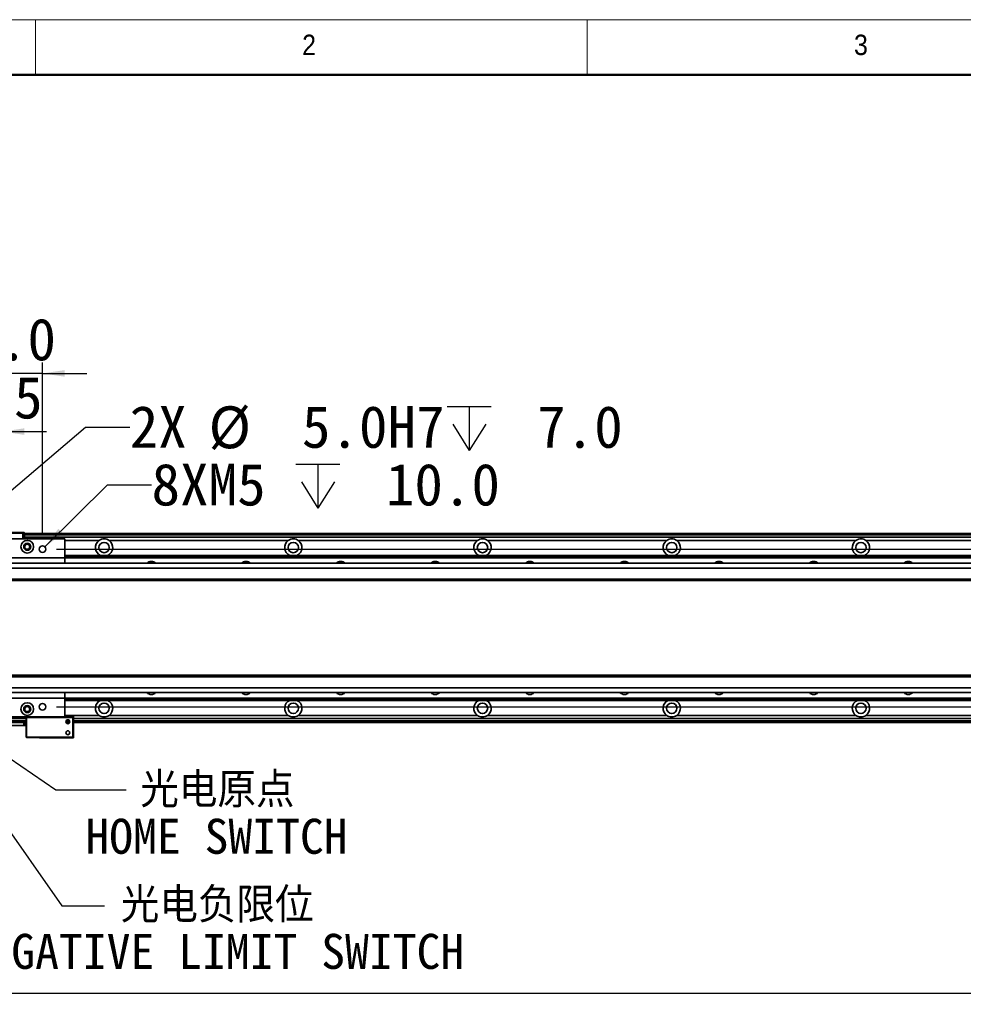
# Model space of a CAD drawing. Header units: millimetres. Extents: x 35 to 2905, y 35 to 2044.
# Tile 4 of 11: x 410 to 1008, y 1419 to 2044. Entities that reach past the tile are written whole.
import ezdxf

# ---------------------------------------------------------------- set-up
doc = ezdxf.new("R2010")
doc.units = ezdxf.units.MM
doc.header["$LTSCALE"] = 7
doc.layers.add('黑色实线', color=7, linetype='Continuous')
doc.styles.add('SLDTEXTSTYLE1', font='Gothic.ttf', dxfattribs={"width": 0.913})
doc.styles.add('SLDTEXTSTYLE8', font='txt')
doc.styles.add('SLDTEXTSTYLE9', font='txt', dxfattribs={"bigfont": 'bigfont'})
doc.dimstyles.new('SLDDIMSTYLE0', dxfattribs={"dimtxt": 26.6, "dimasz": 14, "dimexe": 0, "dimexo": 0.0625, "dimgap": 6.65, "dimtad": 2, "dimdec": 1, "dimrnd": 1e-09, "dimzin": 4, "dimdsep": 46, "dimtxsty": 'SLDTEXTSTYLE8', "dimsah": 1, "dimcen": 0.09, "dimadec": 0, "dimazin": 1, "dimtfac": 1, "dimtdec": 1, "dimtmove": 0, "dimatfit": 0, "dimfxl": 0, "dimfrac": 2, "dimtolj": 1, "dimtzin": 12, "dimarcsym": 0})
doc.dimstyles.new('SLDDIMSTYLE1', dxfattribs={"dimtxt": 26.6, "dimasz": 14, "dimexe": 0, "dimexo": 0.0625, "dimgap": 6.65, "dimtad": 2, "dimdec": 1, "dimrnd": 1e-09, "dimzin": 12, "dimdsep": 46, "dimtxsty": 'SLDTEXTSTYLE8', "dimsah": 1, "dimcen": 0.09, "dimadec": 0, "dimazin": 3, "dimtfac": 1, "dimtdec": 1, "dimtmove": 0, "dimatfit": 0, "dimfxl": 0, "dimfrac": 2, "dimtolj": 1, "dimtzin": 12, "dimarcsym": 0})
doc.dimstyles.new('SLDDIMSTYLE2', dxfattribs={"dimtxt": 0.18, "dimasz": 14, "dimexe": 0, "dimexo": 0.0625, "dimgap": 0, "dimtad": 0, "dimtih": 1, "dimtoh": 1, "dimdec": 0, "dimrnd": 1e-09, "dimzin": 0, "dimdsep": 46, "dimtxsty": 'Standard', "dimsah": 1, "dimcen": 0.09, "dimadec": 0, "dimazin": 0, "dimtfac": 14, "dimtdec": 0, "dimtofl": 0, "dimtmove": 0, "dimatfit": 3, "dimfxl": 0, "dimfrac": 2, "dimtolj": 1, "dimtzin": 0, "dimarcsym": 0})
doc.dimstyles.new('SLDDIMSTYLE3', dxfattribs={"dimtxt": 26.6, "dimasz": 14, "dimexe": 0, "dimexo": 0.0625, "dimgap": 6.65, "dimtad": 0, "dimtih": 1, "dimtoh": 1, "dimdec": 6, "dimrnd": 1e-09, "dimzin": 12, "dimdsep": 46, "dimtxsty": 'SLDTEXTSTYLE8', "dimsah": 1, "dimcen": 0, "dimadec": 0, "dimazin": 3, "dimtfac": 1, "dimtdec": 1, "dimtofl": 0, "dimtmove": 0, "dimatfit": 3, "dimfxl": 0, "dimfrac": 2, "dimtolj": 1, "dimtzin": 12, "dimarcsym": 0})
doc.dimstyles.new('SLDDIMSTYLE4', dxfattribs={"dimtxt": 26.6, "dimasz": 14, "dimexe": 0, "dimexo": 0.0625, "dimgap": 6.65, "dimtad": 0, "dimtih": 1, "dimtoh": 1, "dimdec": 1, "dimrnd": 1e-09, "dimzin": 4, "dimdsep": 46, "dimtxsty": 'SLDTEXTSTYLE8', "dimsah": 1, "dimcen": 0, "dimadec": 0, "dimazin": 1, "dimtfac": 1, "dimtdec": 1, "dimtofl": 0, "dimtmove": 0, "dimatfit": 3, "dimfxl": 0, "dimfrac": 2, "dimtolj": 1, "dimtzin": 12, "dimarcsym": 0})
doc.dimstyles.new('SLDDIMSTYLE5', dxfattribs={"dimtxt": 26.6, "dimasz": 14, "dimexe": 0, "dimexo": 0.0625, "dimgap": 6.65, "dimtad": 2, "dimdec": 1, "dimrnd": 1e-09, "dimzin": 4, "dimdsep": 46, "dimtxsty": 'SLDTEXTSTYLE8', "dimsah": 1, "dimcen": 0.09, "dimadec": 0, "dimazin": 1, "dimtfac": 1, "dimtdec": 1, "dimtofl": 0, "dimtmove": 0, "dimatfit": 3, "dimfxl": 0, "dimfrac": 2, "dimtolj": 1, "dimtzin": 12, "dimarcsym": 0})

# ---------------------------------------------------------------- blocks, each defined once
blk = doc.blocks.new('_D_7')
at = {"layer": '黑色实线'}
for p, q in [((322.56, 1716.99), (322.56, 1826.58)), ((424.56, 1716.99), (424.56, 1826.58)), ((322.56, 1819.58), (294.56, 1819.58)), ((424.56, 1819.58), (322.56, 1819.58)), ((424.56, 1819.58), (452.56, 1819.58))]:
    blk.add_line(p, q, dxfattribs=at)
for points in [[(322.56, 1819.58), (308.56, 1821.68), (308.56, 1817.48)], [(424.56, 1819.58), (438.56, 1817.48), (438.56, 1821.68)]]:
    blk.add_solid(points, dxfattribs=at)
at = {"layer": '黑色实线', "insert": (342.58, 1854.48), "char_height": 26.6, "attachment_point": 1, "style": 'SLDTEXTSTYLE8'}
blk.add_mtext('102.0', dxfattribs=at)
blk = doc.blocks.new('_D_8')
at = {"layer": '黑色实线'}
for p, q in [((2181.56, 1708.1), (2181.56, 1736.1)), ((433.45, 1708.1), (2188.56, 1708.1)), ((2181.56, 1608.1), (2181.56, 1708.1)), ((433.45, 1608.1), (2188.56, 1608.1)), ((2181.56, 1608.1), (2181.56, 1580.1))]:
    blk.add_line(p, q, dxfattribs=at)
for points in [[(2181.56, 1708.1), (2183.66, 1722.1), (2179.46, 1722.1)], [(2181.56, 1608.1), (2179.46, 1594.1), (2183.66, 1594.1)]]:
    blk.add_solid(points, dxfattribs=at)
at = {"layer": '黑色实线', "insert": (2146.66, 1618.21), "char_height": 26.6, "attachment_point": 1, "rotation": 90, "style": 'SLDTEXTSTYLE8'}
blk.add_mtext('100.0', dxfattribs=at)
blk = doc.blocks.new('SW_SYMBOL_HOLE_DEPTH')
at = {"layer": '黑色实线', "color": 0}
for p, q in [((0, 6125), (5600, 6125)), ((2800, 6125), (2800, 525)), ((700, 3885), (2800, 525)), ((4900, 3885), (2800, 525))]:
    blk.add_line(p, q, dxfattribs=at)
blk = doc.blocks.new('_D_9')
at = {"layer": '黑色实线'}
for p, q in [((426.05, 1709.58), (465.65, 1748.98)), ((465.65, 1748.98), (493.65, 1748.98))]:
    blk.add_line(p, q, dxfattribs=at)
blk.add_solid([(426.05, 1709.58), (437.46, 1717.97), (434.5, 1720.94)], dxfattribs=at)
at = {"layer": '黑色实线', "xscale": 0.004985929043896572, "yscale": 0.004985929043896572, "zscale": 0.004985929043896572}
blk.add_blockref('SW_SYMBOL_HOLE_DEPTH', (585.23, 1731.37), dxfattribs=at)
at = {"layer": '黑色实线', "char_height": 26.6, "attachment_point": 1, "style": 'SLDTEXTSTYLE8'}
for s, insert in [('8XM5', (493.65, 1762.38)), (' 10.0', (624.17, 1762.38))]:
    blk.add_mtext(s, dxfattribs=dict(at, insert=insert))
blk = doc.blocks.new('_D_10')
at = {"layer": '黑色实线'}
for p, q in [((362.97, 1709.72), (451.8, 1785.58)), ((451.8, 1785.58), (479.8, 1785.58))]:
    blk.add_line(p, q, dxfattribs=at)
blk.add_solid([(362.97, 1709.72), (374.98, 1717.22), (372.25, 1720.41)], dxfattribs=at)
at = {"layer": '黑色实线', "xscale": 0.004985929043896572, "yscale": 0.004985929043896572, "zscale": 0.004985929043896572}
blk.add_blockref('SW_SYMBOL_HOLE_DEPTH', (681.17, 1767.97), dxfattribs=at)
at = {"layer": '黑色实线', "char_height": 26.6, "attachment_point": 1, "style": 'SLDTEXTSTYLE8'}
for s, insert in [('2X ', (479.8, 1798.98)), ('%%c', (529.83, 1798.72)), (' 5.0H7 ', (570.93, 1798.98)), (' 7.0', (720.1, 1798.98))]:
    blk.add_mtext(s, dxfattribs=dict(at, insert=insert))
blk = doc.blocks.new('_D_11')
at = {"layer": '黑色实线'}
for p, q in [((373.56, 1755.7), (373.56, 1789.67)), ((399.06, 1716.99), (399.06, 1789.67)), ((373.56, 1782.67), (345.56, 1782.67)), ((399.06, 1782.67), (373.56, 1782.67)), ((399.06, 1782.67), (427.06, 1782.67))]:
    blk.add_line(p, q, dxfattribs=at)
for points in [[(373.56, 1782.67), (359.56, 1784.77), (359.56, 1780.57)], [(399.06, 1782.67), (413.06, 1780.57), (413.06, 1784.77)]]:
    blk.add_solid(points, dxfattribs=at)
at = {"layer": '黑色实线', "insert": (352.18, 1817.58), "char_height": 26.6, "attachment_point": 1, "style": 'SLDTEXTSTYLE8'}
blk.add_mtext('25.5', dxfattribs=at)
blk = doc.blocks.new('_D_18')
at = {"layer": '黑色实线'}
for p, q in [((373.56, 1548.26), (373.56, 1419.3)), ((1993.56, 1548.26), (1993.56, 1419.3)), ((373.56, 1426.3), (1993.56, 1426.3))]:
    blk.add_line(p, q, dxfattribs=at)
for points in [[(373.56, 1426.3), (387.56, 1424.2), (387.56, 1428.4)], [(1993.56, 1426.3), (1979.56, 1428.4), (1979.56, 1424.2)]]:
    blk.add_solid(points, dxfattribs=at)
at = {"layer": '黑色实线', "insert": (1142.52, 1461.21), "char_height": 26.6, "attachment_point": 1, "style": 'SLDTEXTSTYLE8'}
blk.add_mtext('1620.0', dxfattribs=at)
blk = doc.blocks.new('SW_NOTE_7')
at = {"layer": '黑色实线', "color": 0, "char_height": 22.225, "attachment_point": 2}
for s, insert, style in [('光电原点', (57.97, 11.07), 'SLDTEXTSTYLE9'), ('HOME SWITCH', (57.38, -18.32), 'SLDTEXTSTYLE8')]:
    blk.add_mtext(s, dxfattribs=dict(at, insert=insert, style=style))
blk = doc.blocks.new('SW_NOTE_8')
at = {"layer": '黑色实线', "color": 0, "char_height": 22.225, "attachment_point": 2}
for s, insert, style in [('光电负限位', (71.51, 11.64), 'SLDTEXTSTYLE9'), ('NEGATIVE LIMIT SWITCH', (69.44, -17.75), 'SLDTEXTSTYLE8')]:
    blk.add_mtext(s, dxfattribs=dict(at, insert=insert, style=style))

msp = doc.modelspace()

# ---------------------------------------------------------------- linework, layer by layer
at = {"color": 7, "linetype": 'Continuous', "lineweight": 18}
for p, q in [((2905, 2044), (35, 2044)), ((420, 2009), (420, 2044)), ((770, 2044), (770, 2009)), ((70, 2009), (2870, 2009))]:
    msp.add_line(p, q, dxfattribs=at)
at = {"color": 7, "linetype": 'Continuous', "lineweight": 50}
msp.add_line((2870, 2009), (70, 2009), dxfattribs=at)
at = {"color": 7, "linetype": 'Continuous', "lineweight": 35}
for p, q in [((412.0639219, 1718.2998475), (404.0639355, 1718.2998475)), ((404.1882112, 1718.5998452), (411.939676, 1718.5998452)), ((412.0639219, 1718.2998475), (411.939676, 1718.5998452)), ((411.939676, 1718.5998452), (412.7639487, 1718.5998452)), ((412.0639219, 1714.5998445), (412.0639219, 1718.2998475)), ((413.0639388, 1718.2998475), (412.0639219, 1718.2998475)), ((413.0639388, 1718.2998475), (412.7639487, 1718.5998452)), ((413.0639388, 1718.2998475), (413.0639388, 1714.5998445)), ((1954.0638878, 1718.104985), (413.0639388, 1718.104985)), ((438.5639384, 1714.5998445), (308.5639431, 1714.5998445)), ((413.0639388, 1717.9049854), (1954.0638878, 1717.9049854)), ((413.0639388, 1717.7049857), (1954.0638878, 1717.7049857)), ((1954.0638878, 1717.604984), (413.0639388, 1717.604984)), ((1954.0638878, 1715.5998465), (413.0639388, 1715.5998465)), ((438.5639384, 1714.5998445), (438.5639384, 1702.5998463)), ((580.3943827, 1713.5998462), (466.7335107, 1713.5998462)), ((700.3943875, 1713.5998462), (586.7335155, 1713.5998462)), ((820.3943326, 1713.5998462), (706.7335202, 1713.5998462)), ((940.3943374, 1713.5998462), (826.733525, 1713.5998462)), ((1060.3944018, 1713.5998462), (946.7335298, 1713.5998462)), ((438.5639384, 1702.5998463), (308.5639431, 1702.5998463)), ((438.5639384, 1704.0998456), (1928.5639479, 1704.0998456)), ((438.5639384, 1703.8068254), (1928.5639479, 1703.8068254)), ((438.5639384, 1702.907965), (1928.5639479, 1702.907965)), ((438.5639384, 1702.6149449), (1928.5639479, 1702.6149449)), ((438.5639384, 1702.5998463), (438.5639384, 1699.1049838)), ((2079.064007, 1699.1049838), (288.0639388, 1699.1049838)), ((2079.064007, 1696.1049814), (288.0639388, 1696.1049814)), ((2079.064007, 1689.1049803), (288.0639388, 1689.1049803)), ((288.0639388, 1688.1049801), (2079.064007, 1688.1049801)), ((2079.064007, 1628.1049852), (288.0639388, 1628.1049852)), ((2079.064007, 1627.1049869), (288.0639388, 1627.1049869)), ((2079.064007, 1620.1049876), (288.0639388, 1620.1049876)), ((2079.064007, 1617.1049853), (288.0639388, 1617.1049853)), ((438.5639384, 1613.5998447), (308.5639431, 1613.5998447)), ((438.5639384, 1617.1049853), (438.5639384, 1613.5998447)), ((438.5639384, 1613.5998447), (438.5639384, 1601.5998465)), ((438.5639384, 1613.5950205), (1928.5639479, 1613.5950205)), ((438.5639384, 1613.302004), (1928.5639479, 1613.302004)), ((438.5639384, 1612.4031399), (1928.5639479, 1612.4031399)), ((438.5639384, 1612.1101235), (1928.5639479, 1612.1101235)), ((438.5639384, 1601.5998465), (308.5639431, 1601.5998465)), ((414.063926, 1600.6101225), (383.5639312, 1600.6101225)), ((414.3639459, 1601.5998465), (414.063926, 1601.2998451)), ((414.3639459, 1601.2998451), (414.063926, 1601.2998451)), ((414.063926, 1588.8998438), (414.063926, 1601.2998451)), ((414.3639459, 1601.2998451), (414.4881918, 1601.5998465)), ((414.3639459, 1601.2998451), (414.3639459, 1588.8998438)), ((443.763937, 1601.2998451), (414.3639459, 1601.2998451)), ((438.5639384, 1601.8998441), (444.0639272, 1601.8998441)), ((438.5639384, 1601.5998465), (443.6396613, 1601.5998465)), ((443.763937, 1601.2998451), (443.6396613, 1601.5998465)), ((443.6396613, 1601.5998465), (443.763937, 1601.5998465)), ((444.0639272, 1601.2998451), (443.763937, 1601.5998465)), ((443.763937, 1588.8998438), (443.763937, 1601.2998451)), ((444.0639272, 1601.2998451), (443.763937, 1601.2998451)), ((444.0639272, 1601.2998451), (444.0639272, 1601.8998441)), ((444.0639272, 1601.2998451), (444.0639272, 1588.8998438)), ((1925.0639632, 1600.6101225), (444.0639272, 1600.6101225)), ((580.3943827, 1602.6101228), (466.7335107, 1602.6101228)), ((700.3943875, 1602.6101228), (586.7335155, 1602.6101228)), ((820.3943326, 1602.6101228), (706.7335202, 1602.6101228)), ((940.3943374, 1602.6101228), (826.733525, 1602.6101228)), ((1060.3944018, 1602.6101228), (946.7335298, 1602.6101228)), ((414.063926, 1598.104984), (383.5639312, 1598.104984)), ((412.5639453, 1596.1049874), (383.5639312, 1596.1049874)), ((412.5639453, 1596.1049874), (412.5639453, 1598.104984)), ((413.5639324, 1596.1049874), (412.5639453, 1596.1049874)), ((413.5639324, 1598.104984), (413.5639324, 1596.1049874)), ((441.7118087, 1598.104984), (439.4160762, 1598.104984)), ((1925.0639632, 1598.104984), (444.0639272, 1598.104984)), ((414.063926, 1588.8998438), (414.3639459, 1588.8998438)), ((414.3639459, 1588.5998462), (414.063926, 1588.8998438)), ((414.3639459, 1588.8998438), (443.763937, 1588.8998438)), ((414.3639459, 1588.8998438), (414.4881918, 1588.5998462)), ((414.4881918, 1588.5998462), (414.3639459, 1588.5998462)), ((443.6396613, 1588.5998462), (414.4881918, 1588.5998462)), ((422.5639357, 1588.2998486), (422.5639357, 1588.5998462)), ((422.5639357, 1588.2998486), (444.0639272, 1588.2998486)), ((443.763937, 1588.8998438), (443.6396613, 1588.5998462)), ((443.763937, 1588.5998462), (443.6396613, 1588.5998462)), ((443.763937, 1588.8998438), (444.0639272, 1588.8998438)), ((444.0639272, 1588.8998438), (443.763937, 1588.5998462)), ((444.0639272, 1588.2998486), (444.0639272, 1588.8998438))]:
    msp.add_line(p, q, dxfattribs=at)
at = {"color": 8, "linetype": 'Continuous', "lineweight": 35}
for p, q in [((1954.0638878, 1717.104983), (413.0639388, 1717.104983)), ((460.3943481, 1713.5998462), (438.5639384, 1713.5998462)), ((460.3943481, 1602.6101228), (438.5639384, 1602.6101228)), ((414.063926, 1599.1049823), (383.5639312, 1599.1049823)), ((441.7073085, 1599.1049823), (439.4205465, 1599.1049823)), ((1925.0639632, 1599.1049823), (444.0639272, 1599.1049823))]:
    msp.add_line(p, q, dxfattribs=at)
at = {"color": 7, "linetype": 'Continuous', "lineweight": 35, "flags": 128}
for points in [[(439.1343846, 1699.1049838), (438.9111354, 1699.2738549), (438.5572626, 1699.4864498)], [(438.562031, 1616.7157185), (438.9150395, 1616.9285294), (439.1467526, 1617.1049853)]]:
    msp.add_lwpolyline(points, dxfattribs=at)
at = {"color": 7, "linetype": 'Continuous', "lineweight": 35}
for centre, radius in [((414.8139345, 1709.599846), 4), ((414.8139345, 1709.599846), 2.25), ((463.5639345, 1709.104984), 3.3), ((583.5639345, 1709.104984), 3.3), ((703.5639345, 1709.104984), 3.3), ((823.5639345, 1709.104984), 3.3), ((943.5639345, 1709.104984), 3.3), ((414.8139345, 1709.599846), 2), ((414.8139345, 1709.599846), 1.621), ((424.5639345, 1708.099846), 2.1), ((414.8139345, 1606.599846), 4), ((414.8139345, 1606.599846), 2.25), ((414.8139345, 1606.599846), 2), ((414.8139345, 1606.599846), 1.621), ((424.5639345, 1608.099846), 2.1), ((463.5639345, 1607.104984), 3.3), ((583.5639345, 1607.104984), 3.3), ((703.5639345, 1607.104984), 3.3), ((823.5639345, 1607.104984), 3.3), ((943.5639345, 1607.104984), 3.3), ((440.5639345, 1598.599846), 1.25), ((440.5639345, 1591.599846), 1.25)]:
    msp.add_circle(centre, radius, dxfattribs=at)
for centre, radius, start, end in [((463.5639345, 1709.104984), 5.5, 125.1897877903, 245.5088204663), ((463.5639345, 1709.104984), 5.5, 294.4911795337, 54.8102122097), ((583.5639345, 1709.104984), 5.5, 125.1897877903, 245.5088204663), ((583.5639345, 1709.104984), 5.5, 294.4911795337, 54.8102122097), ((703.5639345, 1709.104984), 5.5, 125.1897877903, 245.5088204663), ((703.5639345, 1709.104984), 5.5, 294.4911795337, 54.8102122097), ((823.5639345, 1709.104984), 5.5, 125.1897877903, 245.5088204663), ((823.5639345, 1709.104984), 5.5, 294.4911795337, 54.8102122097), ((943.5639345, 1709.104984), 5.5, 125.1897877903, 245.5088204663), ((943.5639345, 1709.104984), 5.5, 294.4911795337, 54.8102122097), ((493.5639345, 1696.599846), 3.75, 41.9157203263, 138.0842796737), ((553.5639345, 1696.599846), 3.75, 41.9157203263, 138.0842796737), ((613.5639345, 1696.599846), 3.75, 41.9157203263, 138.0842796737), ((673.5639345, 1696.599846), 3.75, 41.9157203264, 138.0842796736), ((733.5639345, 1696.599846), 3.75, 41.9157203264, 138.0842796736), ((793.5639345, 1696.599846), 3.75, 41.9157203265, 138.0842796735), ((853.5639345, 1696.599846), 3.75, 41.9157203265, 138.0842796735), ((913.5639345, 1696.599846), 3.75, 41.9157203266, 138.0842796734), ((973.5639345, 1696.599846), 3.75, 41.9157203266, 138.0842796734), ((463.5639345, 1607.104984), 5.5, 114.4911795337, 234.8102122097), ((463.5639345, 1607.104984), 5.5, 305.1897877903, 65.5088204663), ((493.5639345, 1619.6101221), 3.75, 221.9157203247, 318.0842796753), ((553.5639345, 1619.6101221), 3.75, 221.9157203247, 318.0842796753), ((583.5639345, 1607.104984), 5.5, 114.4911795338, 234.8102122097), ((583.5639345, 1607.104984), 5.5, 305.1897877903, 65.5088204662), ((613.5639345, 1619.6101221), 3.75, 221.9157203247, 318.0842796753), ((673.5639345, 1619.6101221), 3.75, 221.9157203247, 318.0842796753), ((703.5639345, 1607.104984), 5.5, 114.4911795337, 234.8102122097), ((703.5639345, 1607.104984), 5.5, 305.1897877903, 65.5088204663), ((733.5639345, 1619.6101221), 3.75, 221.9157203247, 318.0842796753), ((793.5639345, 1619.6101221), 3.75, 221.9157203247, 318.0842796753), ((823.5639345, 1607.104984), 5.5, 114.4911795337, 234.8102122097), ((823.5639345, 1607.104984), 5.5, 305.1897877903, 65.5088204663), ((853.5639345, 1619.6101221), 3.75, 221.9157203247, 318.0842796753), ((913.5639345, 1619.6101221), 3.75, 221.9157203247, 318.0842796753), ((943.5639345, 1607.104984), 5.5, 114.4911795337, 234.8102122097), ((943.5639345, 1607.104984), 5.5, 305.1897877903, 65.5088204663), ((973.5639345, 1619.6101221), 3.75, 221.9157203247, 318.0842796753)]:
    msp.add_arc(centre, radius, start, end, dxfattribs=at)
for points, knots in [([(466.7335107, 1713.5998462), (466.2740098, 1713.8692404), (465.3255918, 1714.4252749), (463.6416958, 1714.6847004), (461.8995333, 1714.4691791), (460.8939688, 1713.8884065), (460.3943481, 1713.5998462)], [0, 0, 0, 0, 0.23569111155, 0.48647057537, 0.74484988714, 1, 1, 1, 1]), ([(586.7335155, 1713.5998462), (586.2740247, 1713.8692407), (585.3256196, 1714.4252805), (583.6417298, 1714.6846991), (581.8995681, 1714.4691794), (580.8940034, 1713.8884066), (580.3943827, 1713.5998462)], [0, 0, 0, 0, 0.2356881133, 0.4864685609, 0.7448488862, 1, 1, 1, 1]), ([(706.7335202, 1713.5998462), (706.274009, 1713.8692403), (705.3255947, 1714.4252596), (703.641699, 1714.6847009), (701.8995439, 1714.4691984), (700.8939877, 1713.8884066), (700.3943875, 1713.5998462)], [0, 0, 0, 0, 0.23569595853, 0.48646773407, 0.74485677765, 1, 1, 1, 1]), ([(826.733525, 1713.5998462), (826.2740139, 1713.8692402), (825.325583, 1714.4252692), (823.6416809, 1714.6847016), (821.8995177, 1714.4691788), (820.8939532, 1713.8884064), (820.3943326, 1713.5998462)], [0, 0, 0, 0, 0.2356941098, 0.4864725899, 0.7448508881, 1, 1, 1, 1]), ([(946.7335298, 1713.5998462), (946.2740187, 1713.8692402), (945.3255878, 1714.4252692), (943.6416857, 1714.6847016), (941.8995225, 1714.4691788), (940.893958, 1713.8884064), (940.3943374, 1713.5998462)], [0, 0, 0, 0, 0.2356941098, 0.4864725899, 0.7448508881, 1, 1, 1, 1]), ([(438.5569646, 1699.4865988), (438.715882, 1699.3970455), (438.9190855, 1699.282536), (438.9863334, 1699.1367552), (439.0009894, 1699.1049838)], [0, 0, 0, 0, 0.782060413, 1, 1, 1, 1]), ([(439.0098705, 1617.1049853), (438.9510973, 1617.0215609), (438.8487231, 1616.8762479), (438.6441093, 1616.7618274), (438.5569646, 1616.7130959)], [0, 0, 0, 0, 0.574101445, 1, 1, 1, 1]), ([(460.3943481, 1602.6101228), (460.8538491, 1602.3407286), (461.802267, 1601.7846942), (463.486163, 1601.5252687), (465.2283255, 1601.74079), (466.2338901, 1602.3215626), (466.7335107, 1602.6101228)], [0, 0, 0, 0, 0.23569111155, 0.48647057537, 0.74484988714, 1, 1, 1, 1]), ([(580.3943827, 1602.6101228), (580.8538735, 1602.3407283), (581.8022785, 1601.7846885), (583.4861684, 1601.5252699), (585.2283301, 1601.7407897), (586.2338948, 1602.3215625), (586.7335155, 1602.6101228)], [0, 0, 0, 0, 0.2356881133, 0.4864685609, 0.7448488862, 1, 1, 1, 1]), ([(700.3943875, 1602.6101228), (700.8538782, 1602.3407283), (701.8022833, 1601.7846885), (703.4861732, 1601.5252699), (705.2283349, 1601.7407897), (706.2338995, 1602.3215625), (706.7335202, 1602.6101228)], [0, 0, 0, 0, 0.2356881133, 0.4864685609, 0.7448488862, 1, 1, 1, 1]), ([(820.3943326, 1602.6101228), (820.8538438, 1602.3407289), (821.8022746, 1601.7846998), (823.4861767, 1601.5252675), (825.22834, 1601.7407903), (826.2339044, 1602.3215627), (826.733525, 1602.6101228)], [0, 0, 0, 0, 0.2356941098, 0.4864725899, 0.7448508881, 1, 1, 1, 1]), ([(940.3943374, 1602.6101228), (940.8538485, 1602.3407289), (941.8022794, 1601.7846998), (943.4861815, 1601.5252675), (945.2283447, 1601.7407903), (946.2339092, 1602.3215627), (946.7335298, 1602.6101228)], [0, 0, 0, 0, 0.2356941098, 0.4864725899, 0.7448508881, 1, 1, 1, 1])]:
    msp.add_open_spline(points, degree=3, knots=knots, dxfattribs=at)

# ---------------------------------------------------------------- block references
at = {"layer": '黑色实线', "color": 7}
for name, p in [('SW_NOTE_7', (477.4722362, 1555.3455727)), ('SW_NOTE_8', (463.7822508, 1481.7535827))]:
    msp.add_blockref(name, p, dxfattribs=at)

# ---------------------------------------------------------------- texts
at = {"color": 7, "linetype": 'Continuous', "lineweight": 0, "char_height": 12.9645833, "attachment_point": 1, "style": 'SLDTEXTSTYLE1'}
for s, insert in [('2', (589.1666667, 2034.5241742)), ('3', (939.1666667, 2034.5241742))]:
    msp.add_mtext(s, dxfattribs=dict(at, insert=insert))

# ---------------------------------------------------------------- dimensions: what is measured, and where the dimension line sits
at = {"layer": '黑色实线'}
for base, p1, p2, dimstyle, picture, middle in [((322.5639345, 1819.5806115), (424.5639345, 1708.099846), (322.5639345, 1708.099846), 'SLDDIMSTYLE0', '_D_7', (384.9510402, 1819.5806115)), ((373.5639345, 1782.6745951), (399.0639345, 1708.099846), (373.5639345, 1746.8116158), 'SLDDIMSTYLE1', '_D_11', (384.9510402, 1782.6745951)), ((1993.5639345, 1426.304934), (373.5639345, 1557.149846), (1993.5639345, 1557.149846), 'SLDDIMSTYLE5', '_D_18', (1194.4994266, 1426.304934))]:
    dim = msp.add_linear_dim(base=base, p1=p1, p2=p2, dimstyle=dimstyle, dxfattribs=at)
    dim.commit()
    dim.dimension.update_dxf_attribs({"geometry": picture, "text_midpoint": middle, "dimtype": 160})
dim = msp.add_diameter_dim_2p(p1=(359.1626887, 1706.4764963), p2=(362.9651804, 1709.7231956), text='2X <>H7 {\\fGDT;x} 7.0\\P', dimstyle='SLDDIMSTYLE4', dxfattribs=at)
dim.commit()
dim.dimension.update_dxf_attribs({"geometry": '_D_10', "text_midpoint": (627.9583715, 1785.5774462), "dimtype": 163})
dim = msp.add_diameter_dim_2p(p1=(423.0753553, 1706.6185857), p2=(426.0525137, 1709.5811062), text='8XM5{\\fGDT;x} 10.0\\P', dimstyle='SLDDIMSTYLE3', override={"dimpost": '<>'}, dxfattribs=at)
dim.commit()
dim.dimension.update_dxf_attribs({"geometry": '_D_9', "text_midpoint": (596.5188271, 1748.9827811), "dimtype": 163})
dim = msp.add_linear_dim(base=(2181.5639345, 1708.099846), p1=(424.5639345, 1608.099846), p2=(424.5639345, 1708.099846), angle=90, dimstyle='SLDDIMSTYLE0', dxfattribs=at)
dim.commit()
dim.dimension.update_dxf_attribs({"geometry": '_D_8', "text_midpoint": (2181.5639345, 1660.581263), "dimtype": 160})

# ---------------------------------------------------------------- leaders
at = {"layer": '黑色实线', "color": 7}
for points in [[(363.5639345, 1586.2159002), (436.7710815, 1481.7535827), (463.7822508, 1481.7535827)], [(390.9639345, 1584.004984), (433.0222362, 1555.3455727), (477.4722362, 1555.3455727)]]:
    msp.add_leader(points, dimstyle='SLDDIMSTYLE2', dxfattribs=at)

doc.saveas('drawing.dxf')
